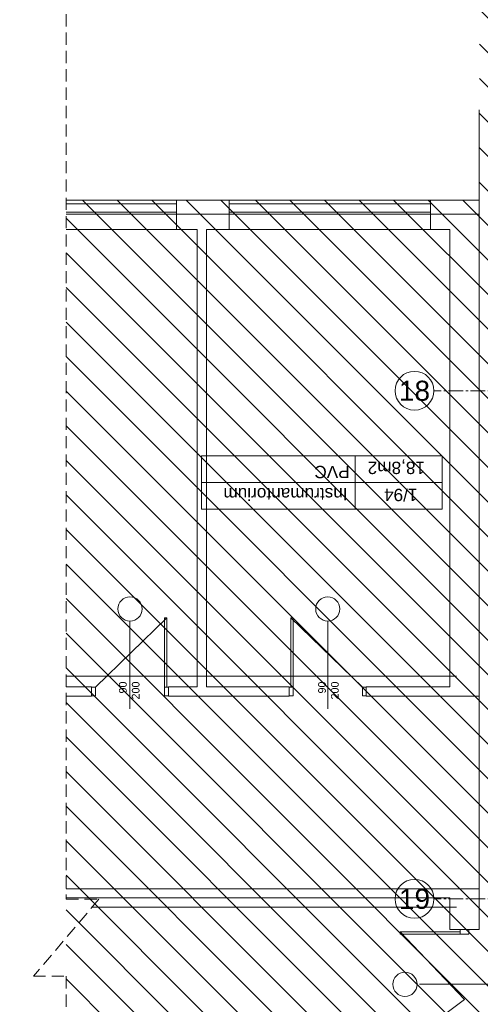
# Model space of a CAD drawing. Header units: millimetres. Extents: x -9409 to -3369, y -15007 to -6597.
# Tile 124 of 132: x -6800 to -6201, y -9944 to -8666. Entities that reach past the tile are written whole.
import ezdxf
from ezdxf.enums import TextEntityAlignment as Align

# ---------------------------------------------------------------- set-up
doc = ezdxf.new("R2010")
doc.units = ezdxf.units.MM
for name, pattern in [('ACAD_ISO02W100', [15, 12, -3]), ('CACHE2', [4.7625, 3.175, -1.5875]), ('CENTER2', [28.575, 19.05, -3.175, 3.175, -3.175])]:
    doc.linetypes.add(name, pattern=pattern)
for name, color, linetype, lineweight in [('sq_bud istn', 253, 'Continuous', 15), ('SQ_HATCH', 140, 'Continuous', 13), ('SQ_ISTN.Ściany', 140, 'Continuous', 35), ('SQ_Osie', 220, 'CENTER2', 9), ('SQ_ZAKRES_OPRACOWANIA', 7, 'ACAD_ISO02W100', 20)]:
    doc.layers.add(name, color=color, linetype=linetype, lineweight=lineweight)
doc.styles.get("Standard").update_dxf_attribs({"font": 'arial.ttf'})

# ---------------------------------------------------------------- blocks, each defined once
blk = doc.blocks.new('stan projektowany')
at = {"layer": 'sq_bud istn'}
h = blk.add_hatch(dxfattribs=at)
h.set_pattern_fill('LINE', color=256, scale=10, angle=135)
h.set_pattern_definition([(135, (-52710.16, -21414.304), (-22.45064, -22.45064), [])])
h.paths.add_polyline_path([(-15144.6, 11515.6), (-15046.6, 11515.6), (-15046.6, 11778), (-17204.5, 11778), (-17204.5, 11515.6), (-16664.6, 11515.6), (-16668, 10408.7), (-17204.5, 10408.7), (-17204.5, 8874.3), (-16668, 8874.3), (-16668, 8504), (-16382.6, 8503.7), (-16382.9, 8841.2), (-16219.6, 8841.2), (-16219.6, 9267.6), (-16019.6, 9267.6), (-16019.6, 10563.1), (-15789.6, 10563.1), (-15789.6, 10483.6), (-15752.6, 10483.6), (-15144.6, 10483.6)])
at = {"layer": 'SQ_HATCH'}
h = blk.add_hatch(dxfattribs=at)
h.set_pattern_fill('ANGLE')
h.set_pattern_definition([(0, (-10464.962, 6233.929), (0, 6.985), [5.08, -1.905]), (90, (-10464.962, 6233.929), (-6.985, 4e-16), [5.08, -1.905])])
h.paths.add_polyline_path([(-15233.1, 8198.7), (-15198.1, 8198.7), (-15176.6, 8198.7), (-15176.6, 8216.2), (-15144.6, 8216.2), (-15144.6, 8147.2), (-15144.6, 7886.2), (-15144.6, 7837.2), (-15144.6, 7734.8), (-15104.7, 7734.8), (-15104.6, 10535.6), (-15737.6, 10535.6), (-15737.6, 10615.6), (-15789.6, 10615.6), (-16075.6, 10615.6), (-16075.6, 9587.3), (-16120.1, 9587.3), (-16120.1, 9436.6), (-16071.6, 9436.6), (-16071.6, 9307.6), (-16259.6, 9307.6), (-16259.6, 8898.7), (-16704.6, 8898.7), (-16704.6, 7768.2), (-16704.6, 7751.8), (-16685.6, 7751.8), (-16685.6, 7130.6), (-16718.1, 7131.6), (-16718.1, 7178.2), (-16999.6, 7178.2), (-16999.6, 7808.2), (-19394.6, 7808.2), (-19394.6, 6211.2), (-19462.5, 6211.2), (-19462.5, 5925.5), (-18509.3, 5925.5), (-18509.3, 6211.2), (-17103, 6223), (-17103, 5881.5), (-15104.7, 5873.3), (-15104.7, 7734.8), (-15144.6, 7734.8), (-15144.6, 7707.2), (-15176.6, 7707.2), (-15176.6, 7706.7), (-15176.6, 7706.7), (-15259.9, 7706.7), (-15259.9, 7706.8), (-15259.9, 7707.2), (-15292.7, 7707.2), (-15292.7, 7696.7), (-15292.7, 7696.7), (-15292.7, 7706.7), (-15297.7, 7706.6), (-15297.7, 7699.4, 0.414214), (-15297.4, 7699.1), (-15296.5, 7699.1, -0.414214), (-15296.2, 7698.8), (-15296.2, 7696.9, 0.527766), (-15295.9, 7696.6, -0.450501), (-15295.3, 7696.1, -0.414104), (-15295.8, 7695.5), (-15295.1, 7695.5), (-15295.8, 7695.5, -0.414323), (-15296.3, 7696.1, -0.409171), (-15295.9, 7696.7, -0.450389), (-15296.2, 7696.9), (-15296.2, 7698.8, 0.414214), (-15296.5, 7699.1), (-15297.4, 7699.1, -0.414214), (-15297.7, 7699.4), (-15297.7, 7706.6), (-15292.7, 7706.7), (-15292.7, 7707.2), (-15259.9, 7707.2), (-15259.9, 7734.8), (-15473.3, 7734.8), (-15473.3, 7771.1, -0.414214), (-15477.3, 7775.1, -1), (-15469.3, 7775.1, -0.414214), (-15473.3, 7771.1), (-15473.3, 7749.3), (-15457.7, 7749.3), (-15457.7, 7760.1), (-15458, 7760.2), (-15458, 7773.9), (-15458, 7787.5), (-15457.7, 7799.3), (-15457.7, 7787.6), (-15431.6, 7791.4, -0.038172), (-15428, 7791.6, -0.032853), (-15424.8, 7791.4, -0.057631), (-15419.7, 7790.2, -0.057695), (-15415.5, 7788, -0.068919), (-15411.9, 7784.8, -0.070278), (-15409.4, 7780.9, -0.066142), (-15408.2, 7776.7, -0.045653), (-15407.9, 7773.2, -0.032968), (-15408.1, 7770.7, -0.068737), (-15409.4, 7766.3, -0.070278), (-15411.9, 7762.4, -0.068919), (-15415.5, 7759.2, -0.057695), (-15419.7, 7757, -0.057631), (-15424.8, 7755.8, -0.032853), (-15428, 7755.6, -0.033182), (-15431.2, 7755.8), (-15457.7, 7760.1), (-15457.7, 7749.3), (-15473.3, 7749.3), (-15473.3, 7734.8), (-15259.9, 7734.8), (-15259.9, 7837.1), (-15259.9, 7837.1), (-15259.9, 7837.1), (-15176.6, 7837.2), (-15176.6, 7734.8), (-15144.6, 7734.8), (-15144.6, 7837.2), (-15144.6, 7886.2), (-15176.6, 7886.2), (-15176.6, 8147.2), (-15176.6, 8163.7), (-15198.1, 8163.7), (-15233.1, 8163.7)])
at = {"layer": 'sq_bud istn'}
for p, q in [((-16668, 9461.7), (-16668, 10526.2)), ((-16731.2, 10408.7), (-16668, 10408.7)), ((-16731.2, 10370.4), (-16731.2, 10408.4)), ((-16668, 10408.7), (-16668, 9764.6)), ((-17204.5, 10390.4), (-16668, 10390.4)), ((-17034.4, 9776.6), (-17034.4, 10370.4)), ((-17022.4, 9776.6), (-17022.4, 10370.4)), ((-16731.2, 10370.4), (-16706, 10370.4)), ((-16706, 10370.4), (-16706, 9776.6)), ((-16829, 10076.5), (-16829, 10007.4)), ((-16715.8, 10042), (-17028.5, 10042)), ((-17073.6, 9866.1), (-17166.6, 9776.1)), ((-17121.6, 9748.3), (-17121.6, 9862.2)), ((-17076.6, 9776.1), (-17076.6, 9866.1)), ((-17073.6, 9866.1), (-17076.6, 9866.1)), ((-17073.6, 9776.1), (-17073.6, 9866.1)), ((-16912.6, 9776.1), (-16912.6, 9866.1)), ((-16912.6, 9866.1), (-16819.6, 9776.1)), ((-16912.6, 9866.1), (-16909.6, 9866.1)), ((-16909.6, 9776.1), (-16909.6, 9866.1)), ((-16864.6, 9748.3), (-16864.6, 9862.2)), ((-17204.5, 9790.4), (-16697.1, 9790.4)), ((-17204.5, 9776.6), (-17171.6, 9776.6)), ((-17204.5, 9776.6), (-17171.6, 9776.6)), ((-17171.6, 9776.6), (-17171.6, 9764.6)), ((-17166.6, 9776.1), (-17171.6, 9776.1)), ((-17166.6, 9765.1), (-17166.6, 9776.1)), ((-17076.6, 9765.1), (-17076.6, 9776.1)), ((-17071.6, 9776.1), (-17076.6, 9776.1)), ((-17071.6, 9776.6), (-17040, 9776.6)), ((-17071.6, 9776.6), (-17034.4, 9776.6)), ((-17071.6, 9776.6), (-17071.6, 9764.6)), ((-17022.4, 9776.6), (-16914.6, 9776.6)), ((-17018.3, 9776.6), (-16914.6, 9776.6)), ((-16914.6, 9776.6), (-16914.6, 9764.6)), ((-16914.6, 9776.1), (-16909.6, 9776.1)), ((-16909.6, 9765.1), (-16909.6, 9776.1)), ((-16819.6, 9765.1), (-16819.6, 9776.1)), ((-16819.6, 9776.1), (-16814.6, 9776.1)), ((-16814.6, 9776.6), (-16706, 9776.6)), ((-16814.6, 9776.6), (-16706, 9776.6)), ((-16814.6, 9776.6), (-16814.6, 9764.6)), ((-17204.5, 9764.6), (-17171.6, 9764.6)), ((-17166.6, 9765.1), (-17171.6, 9765.1)), ((-17071.6, 9765.1), (-17076.6, 9765.1)), ((-17071.6, 9764.6), (-16914.6, 9764.6)), ((-16914.6, 9765.1), (-16909.6, 9765.1)), ((-16819.6, 9765.1), (-16814.6, 9765.1)), ((-16814.6, 9764.6), (-16668, 9764.6)), ((-17204.5, 9514.6), (-16668, 9514.6)), ((-16668, 9514.6), (-16668, 9461.7)), ((-17204.5, 9502.6), (-16706, 9502.6)), ((-16706, 9502.6), (-16706, 9461.7)), ((-17170.9, 9490.4), (-16697.1, 9490.4)), ((-16692.5, 9458.7), (-16770.6, 9458.7)), ((-16770.6, 9458.7), (-16770.6, 9455.7)), ((-16770.6, 9458.7), (-16687, 9370.7)), ((-16692.5, 9455.7), (-16770.6, 9455.7)), ((-16706, 9461.7), (-16668, 9461.7)), ((-16692.5, 9460.7), (-16692.5, 9455.7)), ((-16681.5, 9455.7), (-16692.5, 9455.7)), ((-16681.5, 9460.7), (-16681.5, 9455.7)), ((-16631.3, 9390.4), (-16745.2, 9390.4)), ((-16738.1, 9332.7), (-16687, 9370.7))]:
    blk.add_line(p, q, dxfattribs=at)
for points in [[(-17204.5, 10408.7), (-17061.1, 10408.7), (-17061.1, 10370.4), (-17204.5, 10370.4)], [(-17034.4, 10370.4), (-17061.1, 10370.4), (-17061.1, 10408.7), (-16992.8, 10408.7), (-16992.8, 10370.4), (-17022.4, 10370.4)], [(-17204.5, 10393), (-17061.1, 10393), (-17061.1, 10403.8), (-17204.5, 10403.8)], [(-16715.8, 10076.5), (-16715.8, 10007.4), (-17028.5, 10007.4), (-17028.5, 10076.5), (-16715.8, 10076.5)]]:
    blk.add_lwpolyline(points, dxfattribs=at)
for points in [[(-16731.2, 10370.4), (-16992.8, 10370.4), (-16992.8, 10408.7), (-16731.2, 10408.7)], [(-16731.2, 10403.8), (-16992.8, 10403.8), (-16992.8, 10393), (-16731.2, 10393)]]:
    blk.add_lwpolyline(points, close=True, dxfattribs=at)
for centre in [(-17121.6, 9877.9), (-16864.6, 9877.9), (-16764.3, 9390.4)]:
    blk.add_circle(centre, 15.7, dxfattribs=at)
at = {"layer": 'SQ_Osie'}
for points in [[(-15059.7, 10161.2), (-16726.7, 10161.2)], [(-15059.7, 9501.2), (-16726.7, 9501.2)]]:
    blk.add_lwpolyline(points, dxfattribs=at)
at = {"layer": 'SQ_Osie', "linetype": 'ByBlock'}
for centre in [(-16751.9, 10161.2), (-16751.9, 9501.4)]:
    blk.add_circle(centre, 25.2, dxfattribs=at)
at = {"layer": 'SQ_ZAKRES_OPRACOWANIA', "linetype": 'CACHE2', "ltscale": 5}
blk.add_lwpolyline([(-14814.6, 11778), (-15737.1, 11778), (-15737.1, 11735.4), (-15837.1, 11820.5), (-15837.1, 11778), (-17204.5, 11778), (-17204.5, 11035.8), (-17162, 11035.8), (-17247.1, 10935.8), (-17204.5, 10935.8), (-17204.5, 9500.9), (-17162, 9500.9), (-17247.1, 9400.9), (-17204.5, 9400.9), (-17204.5, 8139.9), (-18379.8, 8139.9), (-18379.8, 8097.4), (-18479.8, 8182.5), (-18479.8, 8139.9), (-19419.6, 8139.9), (-19419.6, 5921)], dxfattribs=at)
at = {"layer": 'sq_bud istn'}
for s, insert, char_height, width, attachment_point, rotation in [('{\\fArial|b0|i0|c238|p34;PVC}', (-16836.1, 10047.7), 16, 240.839, 1, 180), ('{\\fArial|b0|i0|c238|p34;18,8m2}', (-16738.2, 10053), 16, 11.722, 1, 180), ('{\\fArial|b0|i0|c238|p34;1/94}', (-16748, 10017.9), 16, 11.722, 1, 180), ('{\\fArial|b0|i0|c238|p34;Instrumantorium}', (-16838.8, 10018.9), 16, 231.698, 1, 180), ('\\pxqr;{\\fArial|b0|i0|c238|p34;90\\P200}', (-17135.9, 9783.6), 10, 7.326, 3, 90), ('\\pxqr;{\\fArial|b0|i0|c238|p34;90\\P200}', (-16850.3, 9783.6), 10, 7.326, 9, 90)]:
    blk.add_mtext(s, dxfattribs=dict(at, insert=insert, char_height=char_height, width=width, attachment_point=attachment_point, rotation=rotation))
at = {"layer": 'SQ_Osie'}
for s, p in [('18', (-16751.9, 10161.2)), ('19', (-16751.9, 9501.4))]:
    blk.add_text(s, height=26, dxfattribs=at).set_placement(p, align=Align.MIDDLE_CENTER)

msp = doc.modelspace()

# ---------------------------------------------------------------- hatches: boundary and pattern name
at = {"layer": 'SQ_HATCH'}
h = msp.add_hatch(dxfattribs=at)
h.set_pattern_fill('ANGLE')
h.set_pattern_definition([(0, (0, -13074.651), (0, 6.985), [5.08, -1.905]), (90, (0, -13074.651), (-6.985, 4e-16), [5.08, -1.905])])
h.paths.add_polyline_path([(-4768.2, -11109.9), (-4733.2, -11109.9), (-4711.7, -11109.9), (-4711.7, -11092.4), (-4679.7, -11092.4), (-4679.7, -11161.4), (-4679.7, -11422.4), (-4679.7, -11471.4), (-4679.7, -11573.8), (-4639.7, -11573.8), (-4639.7, -8773), (-5272.7, -8773), (-5272.7, -8693), (-5324.7, -8693), (-5610.7, -8693), (-5610.7, -9721.3), (-5655.2, -9721.3), (-5655.2, -9872), (-5606.7, -9872), (-5606.7, -10001), (-5794.7, -10001), (-5794.7, -10409.9), (-6239.7, -10409.9), (-6239.7, -11540.4), (-6239.7, -11556.8), (-6220.6, -11556.8), (-6220.6, -12178), (-6253.2, -12177), (-6253.2, -12130.4), (-6534.7, -12130.4), (-6534.7, -11500.4), (-8929.7, -11500.4), (-8929.7, -13097.4), (-8997.5, -13097.4), (-8997.5, -13383.1), (-8044.3, -13383.1), (-8044.3, -13097.4), (-6638.1, -13085.6), (-6638.1, -13427.1), (-4639.7, -13435.3), (-4639.7, -11573.8), (-4679.7, -11573.8), (-4679.7, -11601.4), (-4711.7, -11601.4), (-4711.7, -11601.9), (-4711.7, -11601.9), (-4794.9, -11601.9), (-4794.9, -11601.8), (-4794.9, -11601.4), (-4827.7, -11601.4), (-4827.7, -11611.9), (-4827.7, -11611.9), (-4827.7, -11601.9), (-4832.7, -11601.9), (-4832.7, -11609.1, 0.414214), (-4832.4, -11609.4), (-4831.5, -11609.4, -0.414214), (-4831.2, -11609.7), (-4831.2, -11611.6, 0.527766), (-4830.9, -11612, -0.450501), (-4830.3, -11612.5, -0.414104), (-4830.8, -11613), (-4830.1, -11613.1), (-4830.8, -11613, -0.414323), (-4831.4, -11612.5, -0.409171), (-4830.9, -11611.9, -0.450389), (-4831.2, -11611.6), (-4831.2, -11609.7, 0.414214), (-4831.5, -11609.4), (-4832.4, -11609.4, -0.414214), (-4832.7, -11609.1), (-4832.7, -11601.9), (-4827.7, -11601.9), (-4827.7, -11601.4), (-4794.9, -11601.4), (-4794.9, -11573.8), (-5008.3, -11573.8), (-5008.3, -11537.4, -0.414214), (-5012.3, -11533.4, -1), (-5004.3, -11533.4, -0.414214), (-5008.3, -11537.4), (-5008.3, -11559.3), (-4992.7, -11559.3), (-4992.7, -11548.4), (-4993, -11548.4), (-4993, -11534.7), (-4993, -11521), (-4992.7, -11509.3), (-4992.7, -11521), (-4966.7, -11517.2, -0.038172), (-4963, -11516.9, -0.032853), (-4959.9, -11517.1, -0.057631), (-4954.8, -11518.4, -0.057695), (-4950.6, -11520.6, -0.068919), (-4946.9, -11523.8, -0.070278), (-4944.5, -11527.7, -0.066142), (-4943.2, -11531.9, -0.045653), (-4943, -11535.4, -0.032968), (-4943.2, -11537.9, -0.068737), (-4944.5, -11542.3, -0.070278), (-4946.9, -11546.2, -0.068919), (-4950.6, -11549.4, -0.057695), (-4954.8, -11551.5, -0.057631), (-4959.9, -11552.8, -0.032853), (-4963, -11553, -0.033182), (-4966.2, -11552.8), (-4992.7, -11548.4), (-4992.7, -11559.3), (-5008.3, -11559.3), (-5008.3, -11573.8), (-4794.9, -11573.8), (-4794.9, -11471.4), (-4794.9, -11471.4), (-4794.9, -11471.4), (-4711.7, -11471.4), (-4711.7, -11573.8), (-4679.7, -11573.8), (-4679.7, -11471.4), (-4679.7, -11422.4), (-4711.7, -11422.4), (-4711.7, -11161.4), (-4711.7, -11144.9), (-4733.2, -11144.9), (-4768.2, -11144.9)])

# ---------------------------------------------------------------- block references
at = {"layer": 'SQ_ISTN.Ściany'}
msp.add_blockref('stan projektowany', (10465, -19308.6), dxfattribs=at)

doc.saveas('drawing.dxf')
